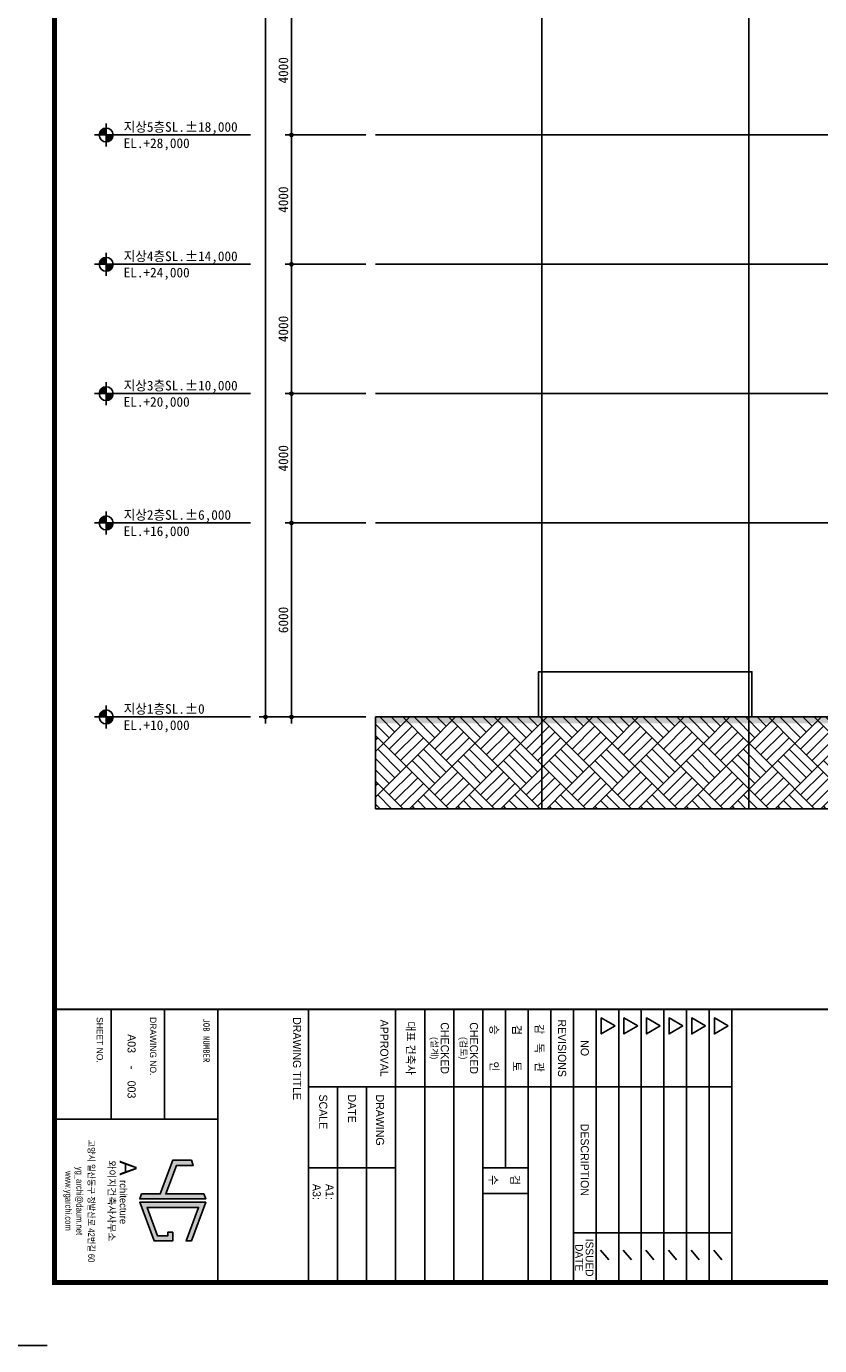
# Model space of a CAD drawing. Header units: millimetres. Extents: x 3445018 to 4174071, y -6064565 to -5122887.
# Tile 154 of 192: x 3789350 to 3813887, y -5365883 to -5325080. Entities that reach past the tile are written whole.
import ezdxf
from ezdxf.enums import TextEntityAlignment as Align

# ---------------------------------------------------------------- set-up
doc = ezdxf.new("R2010")
doc.units = ezdxf.units.MM
doc.header["$MEASUREMENT"] = 0
doc.linetypes.add('CEN', pattern=[66, 60, -2, 2, -2])
doc.layers.get('0').update_dxf_attribs({"linetype": 'CONTINUOUS'})
doc.layers.get('DEFPOINTS').update_dxf_attribs({"linetype": 'CONTINUOUS'})
for name, color, linetype in [('0-TEX(타이틀)', 2, 'CONTINUOUS'), ('3', 3, 'CONTINUOUS'), ('6', 6, 'CONTINUOUS'), ('A_GE_FORM', 7, 'CONTINUOUS'), ('A_GE_TEXT', 3, 'CONTINUOUS'), ('CEN', 13, 'CEN'), ('DIM', 7, 'CONTINUOUS'), ('EL1', 2, 'CONTINUOUS'), ('EL2', 3, 'CONTINUOUS'), ('HA', 9, 'CONTINUOUS'), ('SY', 1, 'CONTINUOUS'), ('문자', 2, 'CONTINUOUS')]:
    doc.layers.add(name, color=color, linetype=linetype)
doc.styles.add('HY울릉도 L', font='txt')
doc.styles.add('SDP-S', font='txt')
doc.styles.add('굴림', font='txt')
doc.styles.add('나눔고딕', font='txt')
doc.styles.add('돋움', font='txt')
doc.styles.add('스타일1', font='HYWULM.TTF')
doc.dimstyles.new('SMDI-3', dxfattribs={"dimtxt": 3, "dimasz": 1, "dimexe": 2, "dimexo": 3, "dimgap": 1, "dimtad": 1, "dimdsep": 46, "dimtxsty": 'HY울릉도 L', "dimblk": 'Z_DOT', "dimcen": 2.5, "dimdle": 1.5, "dimclrd": 1, "dimclre": 1, "dimclrt": 2, "dimadec": 0, "dimazin": 0, "dimtfac": 1, "dimtix": 1, "dimtmove": 2, "dimatfit": 3, "dimldrblk": 'Z_DOT', "dimfxl": 2, "dimtvp": 1, "dimtolj": 1, "dimtzin": 0, "dimarcsym": 0})

# ---------------------------------------------------------------- blocks, each defined once
blk = doc.blocks.new('werwwerw')
at = {"true_color": 0xf50000}
h = blk.add_hatch(color=1, dxfattribs=at)
h.dxf.hatch_style = 1
h.paths.add_polyline_path([(1770.34, 1804.71), (1770.34, 1809.72), (1768.84, 1809.16), (1768.84, 1803.61), (1778.84, 1799.9), (1778.84, 1794.35), (1780.34, 1793.79), (1780.34, 1813.42), (1778.84, 1812.87), (1778.84, 1801.5)])
h.paths.add_polyline_path([(1782.84, 1811.27), (1792.84, 1807.56), (1792.84, 1809.16), (1781.34, 1813.42), (1781.34, 1793.79), (1792.84, 1798.05), (1792.84, 1803.61), (1790.24, 1803.61), (1790.24, 1802.11), (1791.34, 1802.11), (1791.34, 1799.09), (1782.84, 1795.95)])
at = {"color": 1, "true_color": 0xf50000}
for points in [[(1770.34, 1809.72), (1768.84, 1809.16), (1768.84, 1803.61), (1778.84, 1799.9), (1778.84, 1794.35), (1780.34, 1793.79), (1780.34, 1813.42), (1778.84, 1812.87), (1778.84, 1801.5), (1770.34, 1804.71), (1770.34, 1809.72), (1768.84, 1809.16)], [(1790.24, 1803.61), (1792.84, 1803.61), (1792.84, 1798.05), (1781.34, 1793.79), (1781.34, 1813.42), (1792.84, 1809.16), (1792.84, 1807.56), (1782.84, 1811.27), (1782.84, 1795.95), (1791.34, 1799.09), (1791.34, 1802.11), (1790.24, 1802.11), (1790.24, 1802.11), (1790.24, 1803.61)]]:
    blk.add_lwpolyline(points, dxfattribs=at)
at = {"color": 1, "true_color": 0xf50000, "insert": (1768.9, 1792.85), "char_height": 5, "attachment_point": 1}
blk.add_mtext_dynamic_manual_height_columns('{\\fBroadway|b0|i0|c0|p82;A}', width=3.0726, gutter_width=12.5, heights=[0], dxfattribs=at)
at = {"insert": (1774.73, 1789.95), "char_height": 2.1, "attachment_point": 1}
blk.add_mtext_dynamic_manual_height_columns('{\\fBroadway|b0|i0|c0|p82;rchitecture}', width=17.5999, gutter_width=12.5, heights=[0], dxfattribs=at)
blk = doc.blocks.new('sheet _서영')
at = {"layer": 'A_GE_FORM', "color": 161}
for p, q in [((-361952.99, -1058829.43), (-361868.89, -1058829.43)), ((-361928.99, -1058960.43), (-361928.99, -1058829.43)), ((-361883.91, -1058878.43), (-361883.91, -1058829.43)), ((-361875.5, -1058832.51), (-361878.46, -1058835.03)), ((-361952.99, -1058836.43), (-361868.89, -1058836.43)), ((-361952.99, -1058843.43), (-361868.89, -1058843.43)), ((-361875.5, -1058839.51), (-361878.46, -1058842.03)), ((-361875.5, -1058846.51), (-361878.46, -1058849.03)), ((-361952.99, -1058850.43), (-361868.89, -1058850.43)), ((-361875.5, -1058853.51), (-361878.46, -1058856.03)), ((-361952.99, -1058857.43), (-361868.89, -1058857.43)), ((-361875.5, -1058860.51), (-361878.46, -1058863.03)), ((-361952.99, -1058864.43), (-361868.89, -1058864.43)), ((-361875.5, -1058867.51), (-361878.46, -1058870.03)), ((-361952.99, -1058871.43), (-361868.89, -1058871.43)), ((-361952.99, -1058878.43), (-361868.49, -1058878.43)), ((-361952.99, -1058885.43), (-361868.49, -1058885.43)), ((-361952.99, -1058892.43), (-361868.49, -1058892.43)), ((-361903.99, -1058906.43), (-361903.99, -1058892.43)), ((-361895.99, -1058906.43), (-361895.99, -1058892.43)), ((-361952.99, -1058899.43), (-361903.99, -1058899.43)), ((-361952.99, -1058906.43), (-361868.49, -1058906.43)), ((-361952.99, -1058915.43), (-361868.49, -1058915.43)), ((-361952.99, -1058924.43), (-361868.49, -1058924.43)), ((-361952.99, -1058933.43), (-361868.49, -1058933.43)), ((-361903.99, -1058960.43), (-361903.99, -1058933.43)), ((-361928.99, -1058942.43), (-361868.49, -1058942.43)), ((-361928.99, -1058951.43), (-361868.49, -1058951.43)), ((-361952.99, -1058960.43), (-361868.49, -1058960.43)), ((-361952.99, -1058988.43), (-361868.49, -1058988.43)), ((-361918.99, -1059038.93), (-361918.99, -1058988.43)), ((-361952.99, -1059004.93), (-361918.99, -1059004.93)), ((-361952.99, -1059021.43), (-361918.99, -1059021.43))]:
    blk.add_line(p, q, dxfattribs=at)
at = {"layer": 'A_GE_FORM'}
blk.add_line((-361848.99, -1059041.18), (-361848.99, -1059058.43), dxfattribs=at)
at = {"layer": 'A_GE_FORM', "const_width": 1.5}
blk.add_lwpolyline([(-361868.49, -1059038.93), (-362670.49, -1059038.93), (-362670.49, -1058483.93), (-361868.49, -1058483.93)], close=True, dxfattribs=at)
at = {"layer": 'A_GE_FORM', "const_width": 0.6}
blk.add_lwpolyline([(-361952.99, -1059038.93), (-361952.99, -1058483.93)], dxfattribs=at)
at = {"layer": 'A_GE_FORM', "color": 7}
for points in [[(-361947.88, -1058830.55), (-361950.34, -1058834.82), (-361945.41, -1058834.82)], [(-361947.88, -1058837.55), (-361950.34, -1058841.82), (-361945.41, -1058841.82)], [(-361947.88, -1058844.55), (-361950.34, -1058848.82), (-361945.41, -1058848.82)], [(-361947.88, -1058851.55), (-361950.34, -1058855.82), (-361945.41, -1058855.82)], [(-361947.88, -1058858.55), (-361950.34, -1058862.82), (-361945.41, -1058862.82)], [(-361947.88, -1058865.55), (-361950.34, -1058869.82), (-361945.41, -1058869.82)]]:
    blk.add_lwpolyline(points, close=True, dxfattribs=at)
at = {"xscale": 1.04, "yscale": 1.04, "zscale": 1.04}
blk.add_blockref('werwwerw', (-363745.9, -1060878.12), dxfattribs=at)
at = {"insert": (-361906.28, -1059020.17), "char_height": 2.16, "attachment_point": 1, "line_spacing_factor": 0.9, "style": '스타일1'}
blk.add_mtext_dynamic_manual_height_columns('{\\f이사만루체 Medium|b0|i0|c129|p2;와이지건축사사무소}', width=30.417, gutter_width=10, heights=[0], dxfattribs=at)
at = {"layer": 'A_GE_TEXT'}
for s, height, style, p in [('NO', 2.5, '돋움', (-361940.99, -1058874.93)), ('DESCRIPTION', 2.5, '돋움', (-361906.45, -1058874.93)), ('ISSUED', 2.4, '돋움', (-361876.2, -1058873.45)), ('DATE', 2.4, '돋움', (-361876.2, -1058876.65)), ('REVISIONS', 2.5, '돋움', (-361940.99, -1058881.93)), ('감   독   관', 2.5, '돋움', (-361940.99, -1058888.93)), ('검         토', 2.5, '돋움', (-361940.99, -1058895.93)), ('승         인', 2.5, '돋움', (-361940.99, -1058902.93)), ('CHECKED', 2.5, '돋움', (-361940.99, -1058909.21)), ('(검토)', 2, '돋움', (-361940.99, -1058912.39)), ('CHECKED', 2.5, '돋움', (-361940.99, -1058918.21)), ('(설계)', 2, '돋움', (-361940.99, -1058921.39)), ('대표 건축사', 2.5, '돋움', (-361940.99, -1058928.78)), ('APPROVAL', 2.5, '돋움', (-361940.99, -1058936.93)), ('-', 2.5, '나눔고딕', (-361934.99, -1059014.93))]:
    blk.add_text(s, height=height, dxfattribs=dict(at, style=style)).set_placement(p, align=Align.MIDDLE_CENTER)
at = {"layer": 'A_GE_TEXT', "style": '돋움'}
for s, p in [('검', (-361901.77, -1058897.75)), ('수', (-361901.77, -1058904.47))]:
    blk.add_text(s, height=2.5, dxfattribs=at).set_placement(p)
at = {"layer": 'A_GE_TEXT'}
for s, height, style, p in [('DRAWING', 2.5, '돋움', (-361926.65, -1058938.25)), ('DATE', 2.5, '돋움', (-361926.65, -1058946.92)), ('A1:', 2.5, '돋움', (-361898.99, -1058953.83)), ('SCALE', 2.5, '돋움', (-361926.65, -1058955.83)), ('A3:', 2.5, '돋움', (-361898.99, -1058957.83)), ('DRAWING TITLE', 2.5, '돋움', (-361950.58, -1058963.93)), ('JOB NUMBER', 2, '나눔고딕', (-361950.2, -1058991.93)), ('DRAWING NO.', 2, '돋움', (-361950.59, -1059008.43)), ('SHEET NO.', 2, '돋움', (-361950.59, -1059024.93))]:
    blk.add_text(s, height=height, dxfattribs=dict(at, style=style)).set_placement(p, align=Align.MIDDLE_LEFT)
at = {"layer": 'A_GE_TEXT', "style": '돋움', "width": 0.9}
for s, p in [('고양시 일산동구 정발산로 42번길 60', (-361893.74, -1059027.54)), ('yg_archi@daum.net', (-361893.74, -1059031.18)), ('www.ygarchi.com', (-361893.74, -1059034.62))]:
    blk.add_text(s, height=2, dxfattribs=at).set_placement(p, align=Align.MIDDLE_CENTER)
blk = doc.blocks.new('Z_DOT')
at = {"layer": 'DIM', "color": 1, "ltscale": 3}
for p, q in [((-2, 0), (2, 0)), ((0, -2), (0, 2))]:
    blk.add_line(p, q, dxfattribs=at)
for radius in [0.5, 0.25]:
    blk.add_circle((0, 0), radius, dxfattribs=at)
blk = doc.blocks.new('*D859')
at = {"layer": 'DEFPOINTS', "color": 0, "ltscale": 3, "transparency": 16777216}
for p in [(3796750, -5301139), (3800150, -5301139), (3800150, -5346439)]:
    blk.add_point(p, dxfattribs=at)
at = {"layer": 'DIM', "color": 1, "lineweight": -2, "ltscale": 3, "transparency": 16777216}
for p, q in [((3799850, -5301139), (3796550, -5301139)), ((3796750, -5346339), (3796750, -5301239)), ((3799850, -5346439), (3796550, -5346439))]:
    blk.add_line(p, q, dxfattribs=at)
at = {"layer": 'DIM', "color": 1, "lineweight": -2, "ltscale": 3, "transparency": 16777216, "xscale": 100, "yscale": 100, "zscale": 100}
for p, rotation in [((3796750, -5301139), 90), ((3796750, -5346439), 270)]:
    blk.add_blockref('Z_DOT', p, dxfattribs=dict(at, rotation=rotation))
at = {"layer": 'DIM', "color": 2, "ltscale": 3, "transparency": 16777216, "insert": (3796500, -5323789), "char_height": 300, "attachment_point": 5, "rotation": 90, "style": 'SDP-S'}
blk.add_mtext('\\A1;45300', dxfattribs=at)
blk = doc.blocks.new('*D860')
at = {"layer": 'DEFPOINTS', "color": 0, "ltscale": 3, "transparency": 16777216}
for p in [(3800150, -5336439), (3797550, -5340439), (3800150, -5340439)]:
    blk.add_point(p, dxfattribs=at)
at = {"layer": 'DIM', "color": 1, "lineweight": -2, "ltscale": 3, "transparency": 16777216}
for p, q in [((3799850, -5336439), (3797350, -5336439)), ((3797550, -5336539), (3797550, -5340339)), ((3799850, -5340439), (3797350, -5340439))]:
    blk.add_line(p, q, dxfattribs=at)
at = {"layer": 'DIM', "color": 1, "lineweight": -2, "ltscale": 3, "transparency": 16777216, "xscale": 100, "yscale": 100, "zscale": 100}
for p, rotation in [((3797550, -5336439), 90), ((3797550, -5340439), 270)]:
    blk.add_blockref('Z_DOT', p, dxfattribs=dict(at, rotation=rotation))
at = {"layer": 'DIM', "color": 2, "ltscale": 3, "transparency": 16777216, "insert": (3797300, -5338439), "char_height": 300, "attachment_point": 5, "rotation": 90, "style": 'SDP-S'}
blk.add_mtext('\\A1;4000', dxfattribs=at)
blk = doc.blocks.new('*D861')
at = {"layer": 'DEFPOINTS', "color": 0, "ltscale": 3, "transparency": 16777216}
for p in [(3800150, -5332439), (3797550, -5336439), (3800150, -5336439)]:
    blk.add_point(p, dxfattribs=at)
at = {"layer": 'DIM', "color": 1, "lineweight": -2, "ltscale": 3, "transparency": 16777216}
for p, q in [((3799850, -5332439), (3797350, -5332439)), ((3797550, -5332539), (3797550, -5336339)), ((3799850, -5336439), (3797350, -5336439))]:
    blk.add_line(p, q, dxfattribs=at)
at = {"layer": 'DIM', "color": 1, "lineweight": -2, "ltscale": 3, "transparency": 16777216, "xscale": 100, "yscale": 100, "zscale": 100}
for p, rotation in [((3797550, -5332439), 90), ((3797550, -5336439), 270)]:
    blk.add_blockref('Z_DOT', p, dxfattribs=dict(at, rotation=rotation))
at = {"layer": 'DIM', "color": 2, "ltscale": 3, "transparency": 16777216, "insert": (3797300, -5334439), "char_height": 300, "attachment_point": 5, "rotation": 90, "style": 'SDP-S'}
blk.add_mtext('\\A1;4000', dxfattribs=at)
blk = doc.blocks.new('*D862')
at = {"layer": 'DEFPOINTS', "color": 0, "ltscale": 3, "transparency": 16777216}
for p in [(3800150, -5328439), (3797550, -5332439), (3800150, -5332439)]:
    blk.add_point(p, dxfattribs=at)
at = {"layer": 'DIM', "color": 1, "lineweight": -2, "ltscale": 3, "transparency": 16777216}
for p, q in [((3799850, -5328439), (3797350, -5328439)), ((3797550, -5328539), (3797550, -5332339)), ((3799850, -5332439), (3797350, -5332439))]:
    blk.add_line(p, q, dxfattribs=at)
at = {"layer": 'DIM', "color": 1, "lineweight": -2, "ltscale": 3, "transparency": 16777216, "xscale": 100, "yscale": 100, "zscale": 100}
for p, rotation in [((3797550, -5328439), 90), ((3797550, -5332439), 270)]:
    blk.add_blockref('Z_DOT', p, dxfattribs=dict(at, rotation=rotation))
at = {"layer": 'DIM', "color": 2, "ltscale": 3, "transparency": 16777216, "insert": (3797300, -5330439), "char_height": 300, "attachment_point": 5, "rotation": 90, "style": 'SDP-S'}
blk.add_mtext('\\A1;4000', dxfattribs=at)
blk = doc.blocks.new('*D863')
at = {"layer": 'DEFPOINTS', "color": 0, "ltscale": 3, "transparency": 16777216}
for p in [(3800150, -5324439), (3797550, -5328439), (3800150, -5328439)]:
    blk.add_point(p, dxfattribs=at)
at = {"layer": 'DIM', "color": 1, "lineweight": -2, "ltscale": 3, "transparency": 16777216}
for p, q in [((3799850, -5324439), (3797350, -5324439)), ((3797550, -5324539), (3797550, -5328339)), ((3799850, -5328439), (3797350, -5328439))]:
    blk.add_line(p, q, dxfattribs=at)
at = {"layer": 'DIM', "color": 1, "lineweight": -2, "ltscale": 3, "transparency": 16777216, "xscale": 100, "yscale": 100, "zscale": 100}
for p, rotation in [((3797550, -5324439), 90), ((3797550, -5328439), 270)]:
    blk.add_blockref('Z_DOT', p, dxfattribs=dict(at, rotation=rotation))
at = {"layer": 'DIM', "color": 2, "ltscale": 3, "transparency": 16777216, "insert": (3797300, -5326439), "char_height": 300, "attachment_point": 5, "rotation": 90, "style": 'SDP-S'}
blk.add_mtext('\\A1;4000', dxfattribs=at)
blk = doc.blocks.new('*D870')
at = {"layer": 'DEFPOINTS', "color": 0, "ltscale": 3, "transparency": 16777216}
for p in [(3800150, -5340439), (3797550, -5346439), (3800150, -5346439)]:
    blk.add_point(p, dxfattribs=at)
at = {"layer": 'DIM', "color": 1, "lineweight": -2, "ltscale": 3, "transparency": 16777216}
for p, q in [((3799850, -5340439), (3797350, -5340439)), ((3797550, -5340539), (3797550, -5346339)), ((3799850, -5346439), (3797350, -5346439))]:
    blk.add_line(p, q, dxfattribs=at)
at = {"layer": 'DIM', "color": 1, "lineweight": -2, "ltscale": 3, "transparency": 16777216, "xscale": 100, "yscale": 100, "zscale": 100}
for p, rotation in [((3797550, -5340439), 90), ((3797550, -5346439), 270)]:
    blk.add_blockref('Z_DOT', p, dxfattribs=dict(at, rotation=rotation))
at = {"layer": 'DIM', "color": 2, "ltscale": 3, "transparency": 16777216, "insert": (3797300, -5343439), "char_height": 300, "attachment_point": 5, "rotation": 90, "style": 'SDP-S'}
blk.add_mtext('\\A1;6000', dxfattribs=at)

msp = doc.modelspace()

# ---------------------------------------------------------------- hatches: boundary and pattern name
at = {"layer": 'HA'}
h = msp.add_hatch(dxfattribs=at)
h.set_pattern_fill('G38', color=256, scale=2000, angle=45, style=0, pattern_type=2)
h.set_pattern_definition([(45, (3858376.9, -5324631.8), (-707.107, 707.107), [2000, 0]), (45, (3857493.1, -5323747.9), (9e-14, 1414.214), [1000, -1000]), (45, (3857316.3, -5323571.2), (9e-14, 1414.214), [1000, -1000]), (45, (3857139.5, -5323394.4), (9e-14, 1414.214), [1000, -1000]), (135, (3858376.9, -5324631.8), (-707.107, -707.107), [2000, 0]), (135, (3858553.7, -5324455.1), (-1414.214, 2e-13), [1000, -1000]), (135, (3858730.5, -5324278.3), (-1414.214, 2e-13), [1000, -1000]), (135, (3858907.3, -5324101.5), (-1414.214, 2e-13), [1000, -1000])])
h.paths.add_polyline_path([(3844858.185, -5349279.63), (3844858.185, -5346439.461), (3800150.416, -5346439.461), (3800150.416, -5349279.63)])

# ---------------------------------------------------------------- linework, layer by layer
at = {"layer": '6'}
msp.add_lwpolyline([(3844858.185, -5349279.63), (3844858.185, -5346439.461), (3800150.416, -5346439.461), (3800150.416, -5349279.63)], close=True, dxfattribs=at)
at = {"layer": 'CEN'}
for p, q in [((3805295.658, -5293351.227), (3805295.658, -5349279.63)), ((3811695.658, -5293351.227), (3811695.658, -5349279.63)), ((3800150.416, -5328439.461), (3844858.185, -5328439.461)), ((3800150.416, -5332439.461), (3844858.185, -5332439.461)), ((3800150.416, -5336439.461), (3844858.185, -5336439.461)), ((3800150.416, -5340439.461), (3844858.185, -5340439.461)), ((3803808.723, -5346439.461), (3845721.4, -5346439.461))]:
    msp.add_line(p, q, dxfattribs=at)
at = {"layer": 'EL1'}
msp.add_solid([(3800150.416, -5346639.461), (3800150.416, -5346439.461), (3844858.185, -5346639.461), (3844858.185, -5346439.461)], dxfattribs=at)
at = {"layer": 'EL2', "ltscale": 200}
msp.add_lwpolyline([(3811795.658, -5346439.461), (3811795.658, -5345039.461), (3805195.658, -5345039.461), (3805195.658, -5346439.461)], dxfattribs=at)
at = {"layer": 'SY'}
for p, q in [((3791819.807, -5328079.461), (3791819.807, -5328799.461)), ((3791459.807, -5328439.461), (3792179.807, -5328439.461)), ((3791819.807, -5328439.461), (3796285.259, -5328439.461)), ((3791459.807, -5332439.461), (3792179.807, -5332439.461)), ((3791819.807, -5332079.461), (3791819.807, -5332799.461)), ((3791819.807, -5332439.461), (3796285.259, -5332439.461)), ((3791819.807, -5336079.461), (3791819.807, -5336799.461)), ((3791459.807, -5336439.461), (3792179.807, -5336439.461)), ((3791819.807, -5336439.461), (3796285.259, -5336439.461)), ((3791819.807, -5340079.461), (3791819.807, -5340799.461)), ((3791459.807, -5340439.461), (3792179.807, -5340439.461)), ((3791819.807, -5340439.461), (3796285.259, -5340439.461)), ((3791819.807, -5346079.461), (3791819.807, -5346799.461)), ((3791459.807, -5346439.461), (3792179.807, -5346439.461)), ((3791819.807, -5346439.461), (3796285.259, -5346439.461))]:
    msp.add_line(p, q, dxfattribs=at)
for centre in [(3791819.807, -5328439.461), (3791819.807, -5332439.461), (3791819.807, -5336439.461), (3791819.807, -5340439.461), (3791819.807, -5346439.461)]:
    msp.add_circle(centre, 216, dxfattribs=at)
for points in [[(3791819.807, -5328223.461), (3791819.807, -5328439.461), (3791603.807, -5328439.461)], [(3791657.266, -5328297.206), (3791603.807, -5328439.461), (3791619.751, -5328358.014)], [(3791603.807, -5328439.461), (3791657.266, -5328297.206), (3791744.248, -5328299.02)], [(3791657.266, -5328297.206), (3791819.807, -5328223.461), (3791728.457, -5328243.729)], [(3791657.266, -5328297.206), (3791744.248, -5328299.02), (3791819.807, -5328223.461)], [(3792035.807, -5328439.461), (3791819.807, -5328439.461), (3791819.807, -5328655.461)], [(3791819.807, -5328655.461), (3791962.061, -5328602.002), (3791960.248, -5328515.02)], [(3791962.061, -5328602.002), (3791819.807, -5328655.461), (3791901.253, -5328639.517)], [(3791962.061, -5328602.002), (3791960.248, -5328515.02), (3792035.807, -5328439.461)], [(3791962.061, -5328602.002), (3792035.807, -5328439.461), (3792015.539, -5328530.811)], [(3791819.807, -5332223.461), (3791819.807, -5332439.461), (3791603.807, -5332439.461)], [(3791657.266, -5332297.206), (3791603.807, -5332439.461), (3791619.751, -5332358.014)], [(3791603.807, -5332439.461), (3791657.266, -5332297.206), (3791744.248, -5332299.02)], [(3791657.266, -5332297.206), (3791819.807, -5332223.461), (3791728.457, -5332243.729)], [(3791657.266, -5332297.206), (3791744.248, -5332299.02), (3791819.807, -5332223.461)], [(3792035.807, -5332439.461), (3791819.807, -5332439.461), (3791819.807, -5332655.461)], [(3791962.061, -5332602.002), (3791960.248, -5332515.02), (3792035.807, -5332439.461)], [(3791962.061, -5332602.002), (3792035.807, -5332439.461), (3792015.539, -5332530.811)], [(3791819.807, -5332655.461), (3791962.061, -5332602.002), (3791960.248, -5332515.02)], [(3791962.061, -5332602.002), (3791819.807, -5332655.461), (3791901.253, -5332639.517)], [(3791819.807, -5336223.461), (3791819.807, -5336439.461), (3791603.807, -5336439.461)], [(3791657.266, -5336297.206), (3791603.807, -5336439.461), (3791619.751, -5336358.014)], [(3791603.807, -5336439.461), (3791657.266, -5336297.206), (3791744.248, -5336299.02)], [(3791657.266, -5336297.206), (3791819.807, -5336223.461), (3791728.457, -5336243.729)], [(3791657.266, -5336297.206), (3791744.248, -5336299.02), (3791819.807, -5336223.461)], [(3792035.807, -5336439.461), (3791819.807, -5336439.461), (3791819.807, -5336655.461)], [(3791819.807, -5336655.461), (3791962.061, -5336602.002), (3791960.248, -5336515.02)], [(3791962.061, -5336602.002), (3791960.248, -5336515.02), (3792035.807, -5336439.461)], [(3791962.061, -5336602.002), (3792035.807, -5336439.461), (3792015.539, -5336530.811)], [(3791962.061, -5336602.002), (3791819.807, -5336655.461), (3791901.253, -5336639.517)], [(3791819.807, -5340223.461), (3791819.807, -5340439.461), (3791603.807, -5340439.461)], [(3791657.266, -5340297.206), (3791603.807, -5340439.461), (3791619.751, -5340358.014)], [(3791603.807, -5340439.461), (3791657.266, -5340297.206), (3791744.248, -5340299.02)], [(3791657.266, -5340297.206), (3791819.807, -5340223.461), (3791728.457, -5340243.729)], [(3791657.266, -5340297.206), (3791744.248, -5340299.02), (3791819.807, -5340223.461)], [(3792035.807, -5340439.461), (3791819.807, -5340439.461), (3791819.807, -5340655.461)], [(3791819.807, -5340655.461), (3791962.061, -5340602.002), (3791960.248, -5340515.02)], [(3791962.061, -5340602.002), (3791819.807, -5340655.461), (3791901.253, -5340639.517)], [(3791962.061, -5340602.002), (3791960.248, -5340515.02), (3792035.807, -5340439.461)], [(3791962.061, -5340602.002), (3792035.807, -5340439.461), (3792015.539, -5340530.811)], [(3791819.807, -5346223.461), (3791819.807, -5346439.461), (3791603.807, -5346439.461)], [(3791657.266, -5346297.206), (3791603.807, -5346439.461), (3791619.751, -5346358.014)], [(3791603.807, -5346439.461), (3791657.266, -5346297.206), (3791744.248, -5346299.02)], [(3791657.266, -5346297.206), (3791819.807, -5346223.461), (3791728.457, -5346243.729)], [(3791657.266, -5346297.206), (3791744.248, -5346299.02), (3791819.807, -5346223.461)], [(3792035.807, -5346439.461), (3791819.807, -5346439.461), (3791819.807, -5346655.461)], [(3791819.807, -5346655.461), (3791962.061, -5346602.002), (3791960.248, -5346515.02)], [(3791962.061, -5346602.002), (3791819.807, -5346655.461), (3791901.253, -5346639.517)], [(3791962.061, -5346602.002), (3791960.248, -5346515.02), (3792035.807, -5346439.461)], [(3791962.061, -5346602.002), (3792035.807, -5346439.461), (3792015.539, -5346530.811)]]:
    msp.add_solid(points, dxfattribs=at)

# ---------------------------------------------------------------- block references
at = {"layer": '3', "xscale": 100, "yscale": 100, "zscale": 100, "rotation": 270}
msp.add_blockref('sheet _서영', (109694114.9, -41550781.593), dxfattribs=at)

# ---------------------------------------------------------------- texts
at = {"layer": '0-TEX(타이틀)', "style": '굴림'}
for s, p in [('A03', (3792604.429, -5356831.876)), ('003', (3792604.429, -5358235.396))]:
    msp.add_text(s, height=250, rotation=270, dxfattribs=at).set_placement(p, align=Align.MIDDLE_RIGHT)
at = {"layer": '문자', "linetype": 'Continuous', "style": 'SDP-S'}
for s, p in [('지상5층SL.%%P18,000', (3792359.965, -5328339.881)), ('EL.+28,000', (3792359.965, -5328843.411)), ('지상4층SL.%%P14,000', (3792359.965, -5332339.881)), ('EL.+24,000', (3792359.965, -5332843.411)), ('지상3층SL.%%P10,000', (3792359.965, -5336339.881)), ('EL.+20,000', (3792359.965, -5336843.411)), ('지상2층SL.%%P6,000', (3792359.965, -5340339.881)), ('EL.+16,000', (3792359.965, -5340843.411)), ('지상1층SL.%%P0', (3792359.965, -5346339.881)), ('EL.+10,000', (3792359.965, -5346843.411))]:
    msp.add_text(s, height=300, dxfattribs=at).set_placement(p)

# ---------------------------------------------------------------- dimensions: what is measured, and where the dimension line sits
at = {"layer": 'DIM', "ltscale": 3}
for base, p1, p2, picture, middle in [((3796750.416, -5301139.461), (3800150.416, -5346439.461), (3800150.416, -5301139.461), '*D859', (3796500.212, -5323789.461)), ((3797550.416, -5328439.461), (3800150.416, -5324439.461), (3800150.416, -5328439.461), '*D863', (3797300.212, -5326439.461)), ((3797550.416, -5332439.461), (3800150.416, -5328439.461), (3800150.416, -5332439.461), '*D862', (3797300.212, -5330439.461)), ((3797550.416, -5336439.461), (3800150.416, -5332439.461), (3800150.416, -5336439.461), '*D861', (3797300.212, -5334439.461)), ((3797550.416, -5340439.461), (3800150.416, -5336439.461), (3800150.416, -5340439.461), '*D860', (3797300.212, -5338439.461)), ((3797550.416, -5346439.461), (3800150.416, -5340439.461), (3800150.416, -5346439.461), '*D870', (3797300.212, -5343439.461))]:
    dim = msp.add_linear_dim(base=base, p1=p1, p2=p2, angle=90, dimstyle='SMDI-3', override={"dimscale": 100, "dimtxsty": 'SDP-S'}, dxfattribs=at)
    dim.commit()
    dim.dimension.update_dxf_attribs({"geometry": picture, "text_midpoint": middle})

doc.saveas('drawing.dxf')
